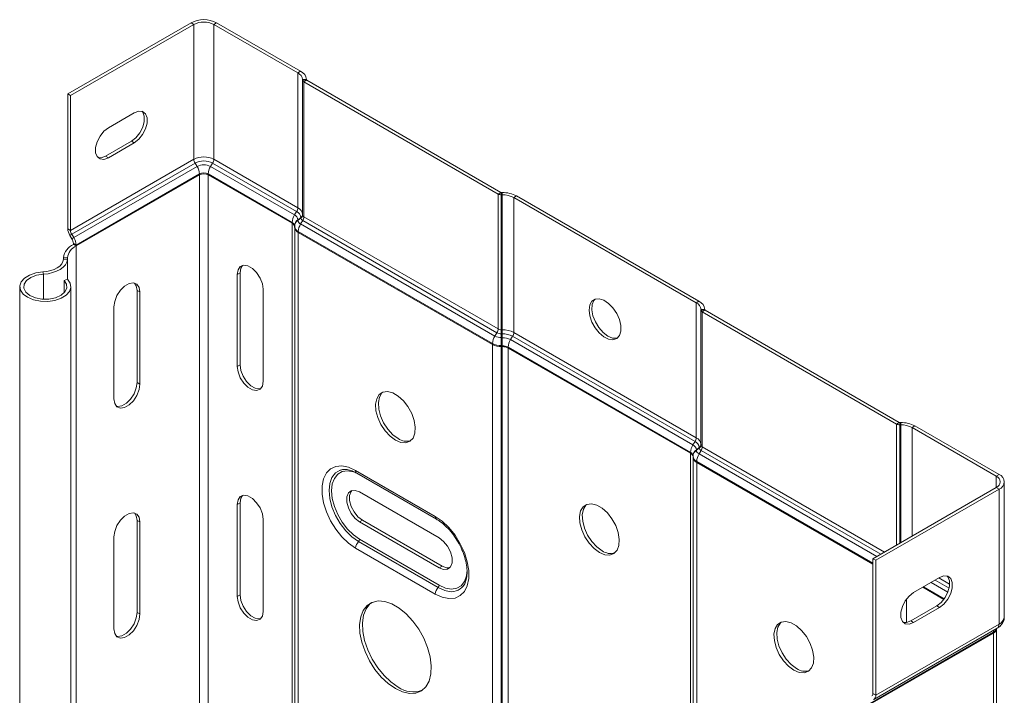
# Model space of a CAD drawing. Header units: millimetres. Extents: x 533 to 1230, y -1291 to 1035.
# Tile 3 of 8: x 552 to 727, y -901 to -782. Entities that reach past the tile are written whole.
import ezdxf

# ---------------------------------------------------------------- set-up
doc = ezdxf.new("R2010")
doc.units = ezdxf.units.MM

msp = doc.modelspace()

# ---------------------------------------------------------------- linework, layer by layer
at = {"color": 7, "linetype": 'Continuous', "lineweight": 15}
for p, q in [((582.27, -782.08), (560.39, -794.71)), ((582.76, -782.36), (560.88, -794.99)), ((582.76, -782.36), (582.27, -782.08)), ((582.76, -806.31), (582.76, -782.36)), ((586.3, -782.36), (586.79, -782.08)), ((586.3, -806.31), (586.3, -782.36)), ((601.21, -790.97), (586.3, -782.36)), ((601.7, -790.69), (586.79, -782.08)), ((601.21, -790.97), (601.7, -790.69)), ((601.21, -814.92), (601.21, -790.97)), ((602.06, -792.25), (602.06, -792.16)), ((602.06, -792.16), (602.76, -792.16)), ((602.06, -816.2), (602.06, -792.25)), ((602.06, -792.25), (602.76, -792.25)), ((602.29, -792.58), (602.79, -792.29)), ((602.29, -816.53), (602.29, -792.58)), ((636.77, -812.48), (602.29, -792.58)), ((602.76, -792.25), (602.76, -792.16)), ((637.26, -812.19), (602.79, -792.29)), ((560.39, -818.66), (560.39, -794.71)), ((560.88, -794.99), (560.39, -794.71)), ((560.88, -818.94), (560.88, -794.99)), ((572.19, -798.06), (567.59, -800.71)), ((571.69, -803.08), (567.1, -805.74)), ((567.59, -806.02), (572.19, -803.37)), ((572.19, -803.37), (571.69, -803.08)), ((582.76, -806.31), (560.88, -818.94)), ((582.97, -806.98), (561.09, -819.61)), ((567.59, -806.02), (567.1, -805.74)), ((583.33, -807.57), (582.97, -806.98)), ((585.72, -807.57), (586.09, -806.98)), ((601, -815.59), (586.09, -806.98)), ((601.21, -814.92), (586.3, -806.31)), ((583.33, -807.57), (561.46, -820.2)), ((583.75, -808.9), (561.87, -821.53)), ((583.75, -809.06), (561.87, -821.69)), ((583.75, -809.06), (583.75, -808.9)), ((583.75, -809.06), (583.75, -1191.21)), ((600.22, -817.51), (585.31, -808.9)), ((585.31, -809.06), (585.31, -808.9)), ((600.22, -817.67), (585.31, -809.06)), ((585.31, -809.06), (585.31, -1191.21)), ((600.63, -816.18), (585.72, -807.57)), ((636.77, -812.48), (637.26, -812.19)), ((636.77, -836.43), (636.77, -812.48)), ((637.33, -812.62), (637.33, -812.21)), ((637.5, -812.21), (637.33, -812.21)), ((637.5, -812.62), (637.5, -812.21)), ((637.33, -836.57), (637.33, -812.62)), ((637.5, -812.62), (637.33, -812.62)), ((637.5, -836.57), (637.5, -812.62)), ((639.55, -813.11), (640.04, -812.82)), ((671.92, -831.79), (639.55, -813.11)), ((639.55, -837.06), (639.55, -813.11)), ((672.41, -831.51), (640.04, -812.82)), ((600.63, -816.18), (601, -815.59)), ((600.22, -817.67), (600.22, -817.51)), ((600.22, -817.67), (600.22, -1199.81)), ((601.25, -817.04), (601.76, -816.65)), ((601.25, -817.13), (601.76, -816.75)), ((601.25, -817.13), (601.25, -817.04)), ((601.72, -817.79), (602.08, -817.19)), ((636.19, -837.69), (601.72, -817.79)), ((601.76, -816.75), (601.76, -816.65)), ((636.56, -837.09), (602.08, -817.19)), ((636.77, -836.43), (602.29, -816.53)), ((560.88, -818.94), (560.39, -818.66)), ((600.66, -818.22), (600.66, -818.12)), ((600.66, -818.38), (600.66, -818.22)), ((600.66, -818.38), (600.66, -1200.52)), ((635.78, -839.02), (601.3, -819.11)), ((601.3, -819.28), (601.3, -819.11)), ((635.78, -839.18), (601.3, -819.28)), ((601.3, -819.28), (601.3, -1201.42)), ((561.09, -819.61), (560.76, -819.84)), ((561.12, -820.43), (560.76, -819.84)), ((561.46, -820.2), (561.09, -819.61)), ((561.46, -820.2), (561.12, -820.43)), ((561.87, -821.53), (561.38, -821.25)), ((561.38, -821.41), (561.38, -821.25)), ((561.87, -821.69), (561.38, -821.41)), ((561.87, -821.69), (561.87, -821.53)), ((561.87, -821.69), (561.87, -1203.84)), ((559.62, -823.77), (559.61, -824.06)), ((559.61, -824.06), (560.31, -824.07)), ((559.62, -823.77), (560.32, -823.78)), ((560.32, -823.78), (560.31, -824.07)), ((555.98, -826.3), (556.05, -826.7)), ((590.96, -826.45), (590.46, -826.74)), ((590.96, -826.45), (590.96, -842.78)), ((560.34, -827.6), (559.74, -827.8)), ((559.74, -827.8), (559.74, -830.02)), ((590.46, -826.74), (590.46, -843.07)), ((551.85, -828.91), (551.85, -1211.05)), ((560.95, -1211.05), (560.95, -828.91)), ((573.18, -829.86), (572.68, -829.58)), ((572.68, -829.58), (572.68, -845.91)), ((573.18, -846.2), (573.18, -829.86)), ((595.06, -845.72), (595.06, -829.39)), ((671.92, -831.79), (672.41, -831.51)), ((671.92, -855.74), (671.92, -831.79)), ((568.58, -832.52), (568.58, -848.85)), ((672.77, -833.07), (672.77, -832.98)), ((672.77, -832.98), (673.47, -832.98)), ((672.77, -833.07), (673.47, -833.07)), ((672.77, -857.02), (672.77, -833.07)), ((673, -833.4), (673.5, -833.11)), ((707.48, -853.3), (673, -833.4)), ((673, -857.35), (673, -833.4)), ((673.47, -833.07), (673.47, -832.98)), ((707.97, -853.02), (673.5, -833.11)), ((637.5, -836.57), (637.33, -836.57)), ((671.92, -855.74), (639.55, -837.06)), ((636.19, -837.69), (636.56, -837.09)), ((637.33, -837.96), (637.33, -837.28)), ((637.5, -837.28), (637.33, -837.28)), ((637.5, -837.96), (637.33, -837.96)), ((637.5, -837.96), (637.5, -837.28)), ((638.97, -838.32), (639.34, -837.72)), ((671.34, -857), (638.97, -838.32)), ((671.71, -856.41), (639.34, -837.72)), ((635.78, -839.18), (635.78, -839.02)), ((635.78, -839.18), (635.78, -1221.32)), ((637.5, -839.39), (637.33, -839.39)), ((637.33, -839.55), (637.33, -839.39)), ((637.5, -839.55), (637.33, -839.55)), ((637.33, -839.55), (637.33, -1221.69)), ((637.5, -839.55), (637.5, -839.39)), ((637.5, -839.55), (637.5, -1221.69)), ((670.93, -858.33), (638.56, -839.64)), ((638.56, -839.81), (638.56, -839.64)), ((670.93, -858.49), (638.56, -839.81)), ((638.56, -839.81), (638.56, -1221.95)), ((590.96, -842.78), (590.46, -843.07)), ((573.18, -846.2), (572.68, -845.91)), ((707.48, -853.3), (707.97, -853.02)), ((708.04, -853.44), (708.04, -853.03)), ((708.21, -853.03), (708.04, -853.03)), ((708.21, -853.44), (708.04, -853.44)), ((708.21, -853.44), (708.21, -853.03)), ((710.26, -853.93), (710.75, -853.64)), ((725.17, -862.53), (710.26, -853.93)), ((725.67, -862.25), (710.75, -853.64)), ((671.34, -857), (671.71, -856.41)), ((671.96, -857.86), (672.47, -857.47)), ((671.96, -857.95), (672.47, -857.57)), ((671.96, -857.95), (671.96, -857.86)), ((672.43, -858.61), (672.79, -858.01)), ((672.47, -857.57), (672.47, -857.47)), ((670.93, -858.49), (670.93, -858.33)), ((670.93, -858.49), (670.93, -1240.63)), ((671.37, -859.04), (671.37, -858.94)), ((671.37, -859.2), (671.37, -859.04)), ((671.37, -859.2), (671.37, -1241.34)), ((672.01, -860.1), (672.01, -859.94)), ((703.29, -878.16), (672.01, -860.1)), ((672.01, -860.1), (672.01, -1242.24)), ((611.47, -861.53), (625.61, -869.69)), ((611.7, -862.03), (625.84, -870.2)), ((725.17, -862.53), (725.67, -862.25)), ((703.29, -877.21), (725.17, -864.58)), ((703.79, -877.49), (725.67, -864.86)), ((725.17, -864.58), (725.67, -864.86)), ((725.67, -888.81), (725.67, -864.86)), ((726.6, -887.51), (726.6, -863.56)), ((626.32, -873.53), (612.18, -865.36)), ((590.96, -867.28), (590.46, -867.57)), ((590.46, -867.57), (590.46, -883.9)), ((590.96, -867.28), (590.96, -883.61)), ((595.06, -886.55), (595.06, -870.22)), ((573.18, -870.69), (572.68, -870.41)), ((572.68, -870.41), (572.68, -886.74)), ((573.18, -887.02), (573.18, -870.69)), ((612.67, -870.38), (612.18, -870.67)), ((612.18, -870.67), (626.32, -878.83)), ((626.81, -878.55), (612.67, -870.38)), ((568.58, -873.35), (568.58, -889.68)), ((625.61, -883.48), (611.47, -875.32)), ((626.13, -882.34), (611.99, -874.17)), ((612.18, -873.76), (626.32, -881.92)), ((703.29, -877.21), (703.79, -877.49)), ((703.29, -901.16), (703.29, -877.21)), ((626.81, -878.55), (626.32, -878.83)), ((703.79, -901.44), (703.79, -877.49)), ((710.5, -883.21), (715.1, -880.56)), ((715.85, -884.43), (712.12, -882.27)), ((590.96, -883.61), (590.46, -883.9)), ((714.6, -885.58), (710, -888.23)), ((715.1, -885.87), (710.5, -888.52)), ((715.1, -885.87), (714.6, -885.58)), ((573.18, -887.02), (572.68, -886.74)), ((703.79, -901.44), (725.67, -888.81)), ((710.5, -888.52), (710, -888.23)), ((702.8, -902.89), (724.68, -890.26)), ((702.8, -903.05), (724.68, -890.42)), ((703.46, -902.17), (725.34, -889.55)), ((724.68, -890.42), (724.68, -890.26)), ((724.68, -890.42), (724.68, -1272.56)), ((725.2, -889.68), (725.2, -889.62)), ((725.2, -1271.83), (725.2, -889.68)), ((703.29, -901.16), (703.79, -901.44))]:
    msp.add_line(p, q, dxfattribs=at)
at = {"color": 8, "linetype": 'Continuous', "lineweight": 15}
for p, q in [((560.31, -824.07), (560.31, -827.61)), ((560.32, -823.78), (560.32, -827.61)), ((556.05, -826.7), (556.05, -831.13)), ((707.48, -874.79), (707.48, -853.3)), ((708.04, -874.46), (708.04, -853.44)), ((708.21, -874.37), (708.21, -853.44)), ((710.26, -873.18), (710.26, -853.93)), ((704.67, -876.41), (672.79, -858.01)), ((705.35, -876.02), (673, -857.35)), ((703.97, -876.82), (672.43, -858.61)), ((703.29, -877.99), (672.01, -859.94)), ((725.17, -864.58), (725.17, -862.53)), ((716.9, -881.71), (715, -880.61)), ((715.94, -884.31), (712.26, -882.19)), ((716.58, -883.12), (713.62, -881.41)), ((716.8, -882.44), (714.32, -881.01)), ((709.27, -884.33), (709.27, -888.52)), ((708.21, -886.97), (708.21, -887.41))]:
    msp.add_line(p, q, dxfattribs=at)
at = {"color": 7, "linetype": 'Continuous', "lineweight": 15, "flags": 128}
for points in [[(573.55, -797.79), (573.68, -797.95), (573.96, -798.66), (573.96, -799.58), (573.68, -800.61), (573.17, -801.61), (572.48, -802.47), (571.69, -803.08)], [(572.19, -803.37), (572.98, -802.75), (573.67, -801.89), (574.18, -800.89), (574.45, -799.87), (574.45, -798.95), (574.18, -798.24), (573.67, -797.83), (572.98, -797.77), (572.19, -798.06)], [(567.59, -800.71), (566.81, -801.33), (566.12, -802.19), (565.6, -803.19), (565.33, -804.21), (565.33, -805.14), (565.6, -805.84), (566.12, -806.25), (566.81, -806.32), (567.59, -806.02)], [(567.1, -805.74), (566.31, -806.03), (565.74, -806.01)], [(559.61, -824.06), (559.53, -824.47), (559.31, -824.87), (558.98, -825.25), (558.53, -825.58), (557.99, -825.85), (557.37, -826.07), (556.69, -826.22), (555.98, -826.3)], [(560.31, -824.07), (560.21, -824.56), (559.96, -825.03), (559.57, -825.46), (559.04, -825.85), (558.41, -826.18), (557.68, -826.43), (556.88, -826.61), (556.05, -826.7)], [(555.98, -826.3), (554.72, -826.47), (553.6, -826.85), (552.7, -827.39), (552.11, -828.05), (551.86, -828.78), (551.98, -829.53), (552.46, -830.22), (553.26, -830.81), (554.31, -831.25), (555.54, -831.49), (556.83, -831.53), (558.09, -831.35), (559.21, -830.98), (560.11, -830.44), (560.7, -829.77), (560.95, -829.04), (560.82, -828.29), (560.34, -827.6)], [(595.06, -829.39), (594.92, -828.41), (594.52, -827.38), (593.91, -826.43), (593.16, -825.68), (592.36, -825.22), (591.61, -825.1), (591, -825.34), (590.6, -825.91), (590.46, -826.74)], [(591.4, -825.14), (591.1, -825.63), (590.96, -826.45)], [(556.05, -826.7), (554.85, -826.88), (553.82, -827.27), (553.05, -827.82), (552.62, -828.49), (552.58, -829.2), (552.94, -829.88), (553.64, -830.46), (554.63, -830.89), (555.81, -831.11), (557.04, -831.11), (558.21, -830.88), (559.19, -830.45), (559.88, -829.86), (560.23, -829.18), (560.17, -828.47), (559.74, -827.8)], [(573.18, -829.86), (573.04, -829.04), (572.64, -828.47), (572.03, -828.23), (571.28, -828.35), (570.48, -828.81), (569.73, -829.56), (569.12, -830.5), (568.72, -831.53), (568.58, -832.52)], [(572.24, -828.27), (572.55, -828.75), (572.68, -829.58)], [(652.91, -833.06), (653.03, -834.1), (653.4, -835.19), (653.97, -836.23), (654.7, -837.14), (655.52, -837.83), (656.36, -838.24), (657.15, -838.34), (657.81, -838.12), (658.28, -837.59), (658.53, -836.8), (658.53, -835.83), (658.28, -834.75), (657.81, -833.67), (657.15, -832.69), (656.36, -831.88), (655.52, -831.32), (654.7, -831.06), (653.97, -831.13), (653.4, -831.51), (653.03, -832.17), (652.91, -833.06)], [(654, -831.12), (653.78, -831.36), (653.47, -832.09), (653.41, -833.03), (653.6, -834.08), (654.02, -835.17), (654.64, -836.19), (655.39, -837.05), (656.23, -837.68)], [(637.33, -837.28), (637.33, -837.19), (637.33, -837.09), (637.33, -837), (637.33, -836.91), (637.33, -836.82), (637.33, -836.73), (637.33, -836.65), (637.33, -836.57)], [(637.5, -837.28), (637.5, -837.19), (637.5, -837.09), (637.5, -837), (637.5, -836.91), (637.5, -836.82), (637.5, -836.73), (637.5, -836.65), (637.5, -836.57)], [(637.33, -839.39), (637.33, -839.23), (637.33, -839.06), (637.33, -838.89), (637.33, -838.71), (637.33, -838.52), (637.33, -838.33), (637.33, -838.15), (637.33, -837.96)], [(637.5, -839.39), (637.5, -839.23), (637.5, -839.06), (637.5, -838.89), (637.5, -838.71), (637.5, -838.52), (637.5, -838.33), (637.5, -838.15), (637.5, -837.96)], [(590.46, -843.07), (590.6, -844.06), (591, -845.09), (591.61, -846.03), (592.36, -846.78), (593.16, -847.24), (593.91, -847.36), (594.52, -847.12), (594.92, -846.55), (595.06, -845.72)], [(590.96, -842.78), (591.1, -843.77), (591.5, -844.8), (592.11, -845.75), (592.86, -846.49), (593.66, -846.96), (594.41, -847.07), (594.62, -847.04)], [(568.58, -848.85), (568.72, -849.68), (569.12, -850.24), (569.73, -850.48), (570.48, -850.37), (571.28, -849.91), (572.03, -849.16), (572.64, -848.21), (573.04, -847.18), (573.18, -846.2)], [(572.68, -845.91), (572.55, -846.9), (572.15, -847.93), (571.53, -848.87), (570.78, -849.62), (569.99, -850.08), (569.24, -850.2), (569.03, -850.16)], [(618.54, -856.18), (619.49, -856.57), (620.38, -856.64), (621.12, -856.37), (621.68, -855.78), (622, -854.92), (622.07, -853.85), (621.87, -852.65), (621.43, -851.41), (620.77, -850.21), (619.95, -849.16), (619.02, -848.33), (618.06, -847.77), (617.13, -847.53), (616.31, -847.64), (615.65, -848.07), (615.21, -848.8), (615.01, -849.78), (615.08, -850.93), (615.4, -852.16), (615.96, -853.39), (616.7, -854.52), (617.59, -855.47), (618.54, -856.18)], [(616.3, -847.64), (616.15, -847.79), (615.7, -848.52), (615.51, -849.49), (615.57, -850.64), (615.9, -851.87), (616.45, -853.1), (617.2, -854.23), (618.08, -855.19), (619.03, -855.89)], [(611.47, -875.32), (610.23, -874.45), (609.04, -873.32), (607.96, -871.98), (607.03, -870.48), (606.3, -868.89), (605.79, -867.28), (605.53, -865.72), (605.53, -864.27), (605.79, -863.01), (606.3, -861.99), (607.03, -861.25), (607.96, -860.82), (609.04, -860.72), (610.23, -860.96), (611.47, -861.53)], [(595.06, -870.22), (594.92, -869.23), (594.52, -868.2), (593.91, -867.26), (593.16, -866.51), (592.36, -866.05), (591.61, -865.93), (591, -866.17), (590.6, -866.74), (590.46, -867.57)], [(591.4, -865.97), (591.1, -866.45), (590.96, -867.28)], [(612.18, -865.36), (611.39, -865.07), (610.7, -865.13), (610.19, -865.54), (609.91, -866.25), (609.91, -867.17), (610.19, -868.19), (610.7, -869.2), (611.39, -870.06), (612.18, -870.67)], [(612.67, -870.38), (611.88, -869.77), (611.19, -868.91), (610.68, -867.91), (610.41, -866.88), (610.41, -865.96), (610.68, -865.25), (610.82, -865.09)], [(654.74, -876.1), (655.7, -876.5), (656.58, -876.56), (657.33, -876.29), (657.88, -875.7), (658.21, -874.84), (658.27, -873.77), (658.08, -872.57), (657.63, -871.33), (656.97, -870.13), (656.15, -869.08), (655.23, -868.25), (654.26, -867.69), (653.34, -867.46), (652.51, -867.56), (651.86, -867.99), (651.41, -868.72), (651.22, -869.7), (651.28, -870.85), (651.6, -872.08), (652.16, -873.31), (652.91, -874.44), (653.79, -875.39), (654.74, -876.1)], [(652.5, -867.56), (652.35, -867.71), (651.91, -868.44), (651.71, -869.41), (651.78, -870.56), (652.1, -871.79), (652.65, -873.02), (653.4, -874.16), (654.28, -875.11), (655.24, -875.81)], [(573.18, -870.69), (573.04, -869.86), (572.64, -869.3), (572.03, -869.06), (571.28, -869.17), (570.48, -869.64), (569.73, -870.38), (569.12, -871.33), (568.72, -872.36), (568.58, -873.35)], [(572.24, -869.09), (572.55, -869.58), (572.68, -870.41)], [(625.61, -869.69), (626.85, -870.56), (628.04, -871.69), (629.12, -873.04), (630.05, -874.54), (630.78, -876.13), (631.29, -877.74), (631.55, -879.3), (631.55, -880.74), (631.29, -882), (630.78, -883.02), (630.05, -883.76), (629.12, -884.19), (628.04, -884.29), (626.85, -884.05), (625.61, -883.48)], [(626.32, -878.83), (627.1, -879.13), (627.8, -879.07), (628.31, -878.66), (628.58, -877.95), (628.58, -877.03), (628.31, -876), (627.8, -875), (627.1, -874.14), (626.32, -873.53)], [(628.17, -878.82), (627.6, -878.84), (626.81, -878.55)], [(716.45, -880.29), (716.59, -880.45), (716.86, -881.16), (716.86, -882.08), (716.59, -883.1), (716.08, -884.11), (715.39, -884.97), (714.6, -885.58)], [(715.1, -880.56), (715.88, -880.26), (716.57, -880.33), (717.09, -880.74), (717.36, -881.45), (717.36, -882.37), (717.09, -883.39), (716.57, -884.39), (715.88, -885.25), (715.1, -885.87)], [(590.46, -883.9), (590.6, -884.89), (591, -885.91), (591.61, -886.86), (592.36, -887.61), (593.16, -888.07), (593.91, -888.19), (594.52, -887.95), (594.92, -887.38), (595.06, -886.55)], [(590.96, -883.61), (591.1, -884.6), (591.5, -885.63), (592.11, -886.57), (592.86, -887.32), (593.66, -887.78), (594.41, -887.9), (594.62, -887.86)], [(710.5, -888.52), (709.71, -888.81), (709.02, -888.75), (708.51, -888.34), (708.24, -887.63), (708.24, -886.71), (708.51, -885.69), (709.02, -884.69), (709.71, -883.83), (710.5, -883.21)], [(618.54, -900.27), (619.82, -900.86), (621.05, -901.12), (622.18, -901.05), (623.15, -900.65), (623.94, -899.92), (624.51, -898.92), (624.83, -897.66), (624.9, -896.22), (624.7, -894.63), (624.25, -892.98), (623.57, -891.33), (622.69, -889.74), (621.63, -888.28), (620.45, -887.01), (619.18, -885.98), (617.9, -885.24), (616.63, -884.81), (615.45, -884.71), (614.39, -884.95), (613.51, -885.52), (612.83, -886.39), (612.38, -887.52), (612.18, -888.88), (612.25, -890.4), (612.57, -892.03), (613.14, -893.69), (613.93, -895.32), (614.9, -896.85), (616.03, -898.22), (617.26, -899.38), (618.54, -900.27)], [(614.29, -884.99), (614, -885.23), (613.32, -886.1), (612.87, -887.24), (612.68, -888.59), (612.74, -890.12), (613.07, -891.74), (613.63, -893.4), (614.42, -895.03), (615.4, -896.57), (616.53, -897.94), (617.75, -899.09), (619.03, -899.98)], [(568.58, -889.68), (568.72, -890.5), (569.12, -891.07), (569.73, -891.31), (570.48, -891.19), (571.28, -890.73), (572.03, -889.98), (572.64, -889.04), (573.04, -888.01), (573.18, -887.02)], [(572.68, -886.74), (572.55, -887.72), (572.15, -888.75), (571.53, -889.7), (570.78, -890.45), (569.99, -890.91), (569.24, -891.03), (569.03, -890.99)], [(689.25, -897), (690.2, -897.4), (691.09, -897.46), (691.83, -897.19), (692.39, -896.6), (692.71, -895.74), (692.78, -894.67), (692.58, -893.47), (692.14, -892.23), (691.48, -891.03), (690.66, -889.98), (689.73, -889.15), (688.77, -888.59), (687.84, -888.36), (687.02, -888.46), (686.36, -888.89), (685.92, -889.62), (685.72, -890.6), (685.79, -891.75), (686.11, -892.98), (686.67, -894.21), (687.41, -895.34), (688.3, -896.29), (689.25, -897)], [(687.01, -888.46), (686.86, -888.61), (686.41, -889.34), (686.22, -890.31), (686.28, -891.46), (686.61, -892.69), (687.16, -893.92), (687.91, -895.06), (688.79, -896.01), (689.75, -896.71)], [(710, -888.23), (709.22, -888.53), (708.65, -888.5)]]:
    msp.add_lwpolyline(points, dxfattribs=at)
at = {"color": 8, "linetype": 'Continuous', "lineweight": 15, "flags": 128}
for points in [[(611.99, -874.17), (610.82, -873.35), (609.71, -872.26), (608.72, -870.97), (607.89, -869.53), (607.27, -868.02), (606.88, -866.52), (606.75, -865.1), (606.88, -863.83), (607.27, -862.78), (607.89, -861.99), (608.72, -861.51), (609.2, -861.39)], [(611.71, -862.03), (611.07, -861.78), (610.02, -861.6), (609.08, -861.74), (608.29, -862.19), (607.7, -862.94), (607.33, -863.94), (607.2, -865.15), (607.33, -866.5), (607.7, -867.92), (608.29, -869.35), (609.08, -870.72), (610.02, -871.94), (611.07, -872.97), (612.18, -873.76)], [(626.32, -881.92), (627.42, -882.42), (628.48, -882.6), (629.42, -882.46), (630.21, -882), (630.8, -881.26), (631.17, -880.26), (631.29, -879.23)], [(628.1, -883.03), (627.3, -882.86), (626.13, -882.34)]]:
    msp.add_lwpolyline(points, dxfattribs=at)
at = {"color": 7, "linetype": 'Continuous', "lineweight": 15}
for centre, radius, start, end in [((584.53, -786.44), 4.92, 62.6097, 117.3903), ((584.53, -785.78), 3.84, 62.6098, 117.3903), ((600.61, -792.3), 1.46, 5.6944, 65.6256), ((600.96, -792.34), 1.81, 5.6948, 65.6254), ((602.46, -792.21), 0.402, 185.6972, 245.624), ((602.81, -792.25), 0.0503, 185.6969, 245.6217), ((584.53, -809.73), 3.84, 62.6098, 117.3903), ((584.08, -806.27), 1.32, 182.0978, 212.7103), ((584.53, -809.99), 3.39, 62.6097, 117.3902), ((584.53, -809.88), 2.59, 62.6095, 117.3906), ((584.98, -806.27), 1.32, 327.2887, 357.9025), ((581.12, -809), 2.63, 2.0969, 32.7108), ((584.53, -810.4), 1.69, 62.6104, 117.3895), ((584.53, -810.57), 1.69, 62.6104, 117.3895), ((587.94, -809), 2.63, 147.2892, 177.9026), ((637.31, -811.46), 1.15, 241.9594, 271.1446), ((637.33, -812.07), 0.144, 241.9617, 271.1429), ((637.6, -817.4), 5.19, 61.9596, 91.1443), ((637.58, -816.8), 4.18, 61.9597, 91.1443), ((599.89, -814.87), 1.32, 327.2887, 357.9025), ((600.46, -816.78), 1.31, 5.6947, 65.6256), ((600.61, -816.25), 1.46, 5.6944, 65.6256), ((602.85, -817.61), 2.63, 147.2892, 177.9026), ((599.91, -818.2), 0.754, 5.6964, 65.6242), ((599.91, -818.36), 0.754, 5.6964, 65.6242), ((600.2, -817.14), 1.05, 5.6947, 65.6255), ((602.02, -818.16), 1.37, 124.714, 178.4382), ((602.02, -818.25), 1.37, 124.7148, 178.4375), ((602.05, -817.05), 0.811, 185.6952, 245.6254), ((603.93, -819.21), 2.63, 147.2892, 177.9024), ((601.37, -816.09), 0.684, 304.7148, 358.4371), ((601.37, -816.18), 0.684, 304.7114, 358.4404), ((602.31, -816.69), 0.55, 185.6948, 245.6259), ((602.46, -816.16), 0.402, 185.6972, 245.624), ((600.98, -816.48), 1.32, 327.289, 357.9026), ((562.73, -818.57), 2.34, 182.0974, 212.7108), ((562.2, -818.9), 1.32, 182.0978, 212.7103), ((601.76, -818.11), 1.11, 185.6951, 245.625), ((601.76, -818.27), 1.11, 185.6951, 245.625), ((559.77, -821.3), 1.61, 2.0971, 32.7102), ((559.24, -821.63), 2.63, 2.0969, 32.7108), ((562.66, -824.2), 3.07, 114.7393, 171.9926), ((563.01, -824.16), 2.71, 114.7392, 171.9928), ((671.32, -833.12), 1.46, 5.6948, 65.6252), ((671.67, -833.16), 1.81, 5.6948, 65.6254), ((673.17, -833.03), 0.402, 185.6949, 245.6256), ((673.52, -833.07), 0.0503, 185.6975, 245.6268), ((635.45, -836.38), 1.32, 327.289, 357.9026), ((637.31, -835.41), 1.15, 241.9594, 271.1446), ((637.58, -840.75), 4.18, 61.9597, 91.1443), ((638.23, -837.01), 1.32, 327.2887, 357.9025), ((638.41, -839.11), 2.63, 147.2892, 177.9024), ((637.29, -835.64), 2.33, 241.9596, 271.1442), ((637.3, -835.7), 1.58, 241.9593, 271.1445), ((637.57, -841.04), 3.76, 61.9598, 91.144), ((637.56, -840.98), 3.01, 61.9597, 91.1441), ((641.19, -839.74), 2.63, 147.2892, 177.9026), ((657.43, -835.99), 2.08, 234.5748, 284.9134), ((637.27, -836.22), 3.17, 241.96, 271.144), ((637.27, -836.38), 3.17, 241.96, 271.144), ((637.54, -841.55), 2.16, 61.9598, 91.1438), ((637.54, -841.72), 2.16, 61.9598, 91.1438), ((708.02, -852.28), 1.15, 241.9598, 271.1439), ((708.04, -852.89), 0.144, 241.9602, 271.1423), ((708.31, -858.23), 5.19, 61.9597, 91.1441), ((708.29, -857.62), 4.18, 61.9598, 91.1442), ((620.54, -853.76), 2.61, 234.8556, 286.4287), ((670.6, -855.7), 1.32, 327.2887, 357.9025), ((671.32, -857.07), 1.46, 5.6948, 65.6252), ((673.56, -858.43), 2.63, 147.2892, 177.9026), ((670.91, -857.96), 1.05, 5.6952, 65.6251), ((672.73, -858.98), 1.37, 124.7139, 178.4377), ((672.73, -859.07), 1.37, 124.7144, 178.4378), ((671.17, -857.6), 1.31, 5.6947, 65.6254), ((672.76, -857.87), 0.811, 185.6952, 245.6255), ((672.08, -856.91), 0.684, 304.7129, 358.4378), ((672.08, -857), 0.684, 304.7129, 358.4378), ((673.02, -857.51), 0.55, 185.6948, 245.6259), ((673.17, -856.98), 0.402, 185.6949, 245.6256), ((671.69, -857.3), 1.32, 327.289, 357.9026), ((670.62, -859.02), 0.754, 5.6949, 65.6253), ((670.62, -859.18), 0.754, 5.6949, 65.6253), ((672.47, -858.93), 1.11, 185.6945, 245.6255), ((672.47, -859.09), 1.11, 185.6945, 245.6255), ((674.64, -860.03), 2.63, 147.2892, 177.9024), ((724.78, -863.56), 1.09, 290.7835, 69.2165), ((725.17, -863.56), 1.4, 290.7833, 69.2167), ((613.19, -875.41), 1.72, 134.2163, 177.0985), ((611.55, -873.73), 0.626, 314.2142, 357.1), ((656.74, -873.68), 2.61, 234.8553, 286.4292), ((627.33, -883.57), 1.72, 134.2163, 177.0985), ((625.69, -881.89), 0.626, 314.2142, 357.1), ((628.48, -880.37), 2.69, 261.932, 331.2949), ((724.3, -889.59), 0.905, 294.3747, 354.3051), ((691.25, -894.58), 2.61, 234.8555, 286.429), ((621.71, -896.22), 4.62, 234.6246, 289.9049), ((702.86, -901.2), 0.439, 301.3742, 6.3), ((703.01, -901.53), 0.781, 301.3746, 6.2995)]:
    msp.add_arc(centre, radius, start, end, dxfattribs=at)
at = {"color": 8, "linetype": 'Continuous', "lineweight": 15}
for centre, radius, start, end in [((612.01, -861.59), 0.542, 173.6696, 235.0184), ((626.15, -869.75), 0.542, 173.678, 234.8728), ((725, -887.35), 1.61, 294.3747, 354.3052), ((724.87, -888.9), 0.797, 305.3639, 5.9482), ((724.27, -889.4), 0.95, 295.1354, 345.9988), ((725.33, -890.22), 0.656, 146.7404, 182.8372)]:
    msp.add_arc(centre, radius, start, end, dxfattribs=at)
at = {"color": 7, "linetype": 'Continuous', "lineweight": 15}
for points, knots in [([(609.46, -861.38), (609.42, -861.38), (609.14, -861.36), (608.89, -861.46), (608.68, -861.55)], [0, 0, 0, 0, 0.147907, 1, 1, 1, 1]), ([(609.25, -861.41), (609.36, -861.39), (609.67, -861.33), (610.38, -861.45), (611.12, -861.71), (611.58, -861.97), (611.7, -862.03)], [0, 0, 0, 0, 0.176464, 0.514047, 0.874216, 1, 1, 1, 1]), ([(625.84, -870.2), (626.01, -870.3), (626.53, -870.62), (627.39, -871.32), (628.38, -872.36), (629.28, -873.57), (630.05, -874.91), (630.65, -876.29), (631.06, -877.67), (631.27, -878.98), (631.27, -880.16), (631.08, -881.12), (630.85, -881.71), (630.67, -881.9), (630.64, -881.94)], [0, 0, 0, 0, 0.048127, 0.140953, 0.234409, 0.328393, 0.422683, 0.516993, 0.61092, 0.704168, 0.79652, 0.888074, 0.979617, 1, 1, 1, 1]), ([(725.34, -889.55), (725.51, -889.43), (725.92, -889.16), (726.36, -888.57), (726.61, -887.97), (726.58, -887.62), (726.56, -887.52)], [0, 0, 0, 0, 0.2543783, 0.5739969, 0.8853385, 1, 1, 1, 1])]:
    msp.add_open_spline(points, degree=3, knots=knots, dxfattribs=at)

doc.saveas('drawing.dxf')
